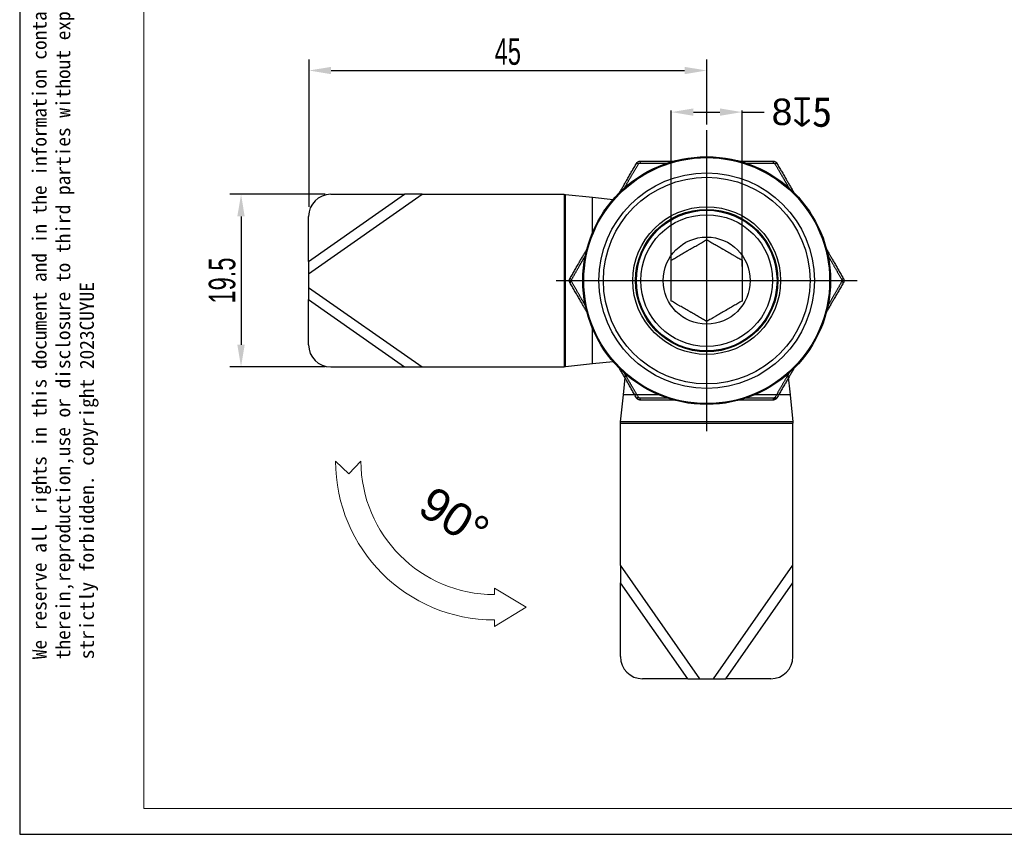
# Model space of a CAD drawing. Header units: inches. Extents: x 174632 to 174866, y 105824 to 105989.
# Tile 1 of 14: x 174632 to 174743, y 105824 to 105916. Entities that reach past the tile are written whole.
import ezdxf

# ---------------------------------------------------------------- set-up
doc = ezdxf.new("R2010")
doc.units = ezdxf.units.IN
doc.layers.add('20', color=7, linetype='Continuous', true_color=0xffffff)
doc.layers.add('实线层', color=7, linetype='Continuous', lineweight=25)
doc.layers.add('粗实线层', color=7, linetype='Continuous', lineweight=35)
doc.styles.get("Standard").update_dxf_attribs({"font": 'arial.ttf'})
doc.styles.add('标准', font='txt', dxfattribs={"width": 0.667})
doc.dimstyles.get("Standard").update_dxf_attribs({"dimtxt": 0.18, "dimasz": 0.18, "dimexe": 0.18, "dimexo": 0.0625, "dimgap": 0.09, "dimtad": 0, "dimtih": 1, "dimtoh": 1, "dimdec": 4, "dimzin": 0, "dimdsep": 46, "dimtxsty": 'Standard', "dimcen": 0.09, "dimadec": 0, "dimazin": 0, "dimtfac": 1, "dimtdec": 4, "dimtofl": 0, "dimtmove": 0, "dimatfit": 3, "dimfxl": 1, "dimtolj": 1, "dimtzin": 0, "dimarcsym": 0})
doc.dimstyles.new('对齐', dxfattribs={"dimtxt": 3, "dimasz": 2.5, "dimexe": 1.25, "dimexo": 0.625, "dimtad": 1, "dimdsep": 46, "dimtxsty": '标准', "dimcen": 2.5, "dimclrd": 3, "dimclre": 3, "dimclrt": 3, "dimadec": 0, "dimazin": 0, "dimtfac": 1, "dimtmove": 0, "dimatfit": 3, "dimfxl": 1, "dimarcsym": 0})

# ---------------------------------------------------------------- blocks, each defined once
blk = doc.blocks.new('*D8')
at = {"color": 3, "lineweight": -2, "transparency": 16777216}
for p, q in [((174664.55, 105894.71), (174664.55, 105911.36)), ((174709.5, 105903.99), (174709.5, 105911.36)), ((174667.05, 105910.11), (174707, 105910.11))]:
    blk.add_line(p, q, dxfattribs=at)
at = {"color": 3, "transparency": 16777216}
for points in [[(174667.05, 105910.52), (174667.05, 105909.69), (174664.55, 105910.11)], [(174707, 105910.52), (174707, 105909.69), (174709.5, 105910.11)]]:
    blk.add_solid(points, dxfattribs=at)
at = {"layer": 'Defpoints', "color": 0, "transparency": 16777216}
for p in [(174709.5, 105910.11), (174709.5, 105903.37), (174664.55, 105894.09)]:
    blk.add_point(p, dxfattribs=at)
at = {"color": 3, "lineweight": 18, "transparency": 16777216, "insert": (174687.02, 105912.23), "char_height": 3, "attachment_point": 5, "style": '标准'}
blk.add_mtext('45', dxfattribs=at)
blk = doc.blocks.new('*D9')
at = {"color": 3, "lineweight": -2, "transparency": 16777216}
for p, q in [((174666.38, 105896.12), (174655.62, 105896.12)), ((174656.87, 105893.62), (174656.87, 105879.12)), ((174666.38, 105876.62), (174655.62, 105876.62))]:
    blk.add_line(p, q, dxfattribs=at)
at = {"color": 3, "transparency": 16777216}
for points in [[(174656.45, 105893.62), (174657.28, 105893.62), (174656.87, 105896.12)], [(174656.45, 105879.12), (174657.28, 105879.12), (174656.87, 105876.62)]]:
    blk.add_solid(points, dxfattribs=at)
at = {"layer": 'Defpoints', "color": 0, "transparency": 16777216}
for p in [(174667, 105896.12), (174656.87, 105876.62), (174667, 105876.62)]:
    blk.add_point(p, dxfattribs=at)
at = {"color": 3, "lineweight": 18, "transparency": 16777216, "insert": (174654.74, 105886.37), "char_height": 3, "attachment_point": 5, "rotation": 90, "style": '标准'}
blk.add_mtext('19.5', dxfattribs=at)
blk = doc.blocks.new('*D7')
at = {"color": 0, "lineweight": -2, "transparency": 16777216}
for p, q in [((174705.5, 105888.14), (174705.5, 105905.59)), ((174708, 105905.41), (174711, 105905.41)), ((174713.5, 105887.96), (174713.5, 105905.59)), ((174713.5, 105905.41), (174716, 105905.41))]:
    blk.add_line(p, q, dxfattribs=at)
at = {"color": 0, "transparency": 16777216}
for points in [[(174708, 105905.82), (174708, 105904.99), (174705.5, 105905.41)], [(174711, 105905.82), (174711, 105904.99), (174713.5, 105905.41)]]:
    blk.add_solid(points, dxfattribs=at)
at = {"layer": 'Defpoints', "color": 0, "transparency": 16777216}
for p in [(174713.5, 105905.41), (174705.5, 105888.08), (174713.5, 105887.9)]:
    blk.add_point(p, dxfattribs=at)
at = {"color": 0, "lineweight": 18, "transparency": 16777216, "insert": (174720.27, 105905.41), "char_height": 3, "attachment_point": 5}
blk.add_mtext('\\A1;8{\\fAMGDT|b0|i0|c0|p34;\\H1.125x;\\C256;x\\fFangSong|b0|i0|c134|p34;5}', dxfattribs=at)

msp = doc.modelspace()

# ---------------------------------------------------------------- linework, layer by layer
at = {"lineweight": 13}
msp.add_line((174645.86983, 105826.69285), (174645.86983, 105985.03487), dxfattribs=at)
at = {"linetype": 'Continuous', "lineweight": 13}
msp.add_line((174645.86983, 105826.69285), (174861.52366, 105826.69285), dxfattribs=at)
at = {"layer": '20', "color": 1}
for p, q in [((174709.50179, 105869.36699), (174709.50179, 105903.36699)), ((174692.50179, 105886.36699), (174726.50179, 105886.36699))]:
    msp.add_line(p, q, dxfattribs=at)
at = {"layer": '20', "color": 7}
for p, q in [((174664.50179, 105888.51549), (174675.35785, 105896.11699)), ((174664.50179, 105887.13759), (174677.3257, 105896.11699)), ((174667.00179, 105896.11699), (174675.35785, 105896.11699)), ((174677.3257, 105896.11699), (174675.35785, 105896.11699)), ((174677.3257, 105896.11699), (174693.39461, 105896.11699)), ((174693.39461, 105896.11699), (174693.55646, 105896.10021)), ((174693.39461, 105896.11699), (174693.39461, 105876.61699)), ((174693.55646, 105896.10021), (174696.58781, 105895.78594)), ((174693.55646, 105876.63377), (174693.55646, 105896.10021)), ((174696.58781, 105895.78594), (174698.92842, 105895.54328)), ((174696.58781, 105891.77317), (174696.58781, 105895.78594)), ((174664.50179, 105888.51549), (174664.50179, 105893.61699)), ((174664.50179, 105888.51549), (174664.50179, 105887.13759)), ((174664.50179, 105887.13759), (174664.50179, 105885.59638)), ((174664.50179, 105885.59638), (174677.3257, 105876.61699)), ((174664.50179, 105885.59638), (174664.50179, 105884.21848)), ((174664.50179, 105879.11699), (174664.50179, 105884.21848)), ((174664.50179, 105884.21848), (174675.35785, 105876.61699)), ((174696.58781, 105876.94803), (174696.58781, 105880.9608)), ((174698.92842, 105877.19069), (174696.58781, 105876.94803)), ((174667.00179, 105876.61699), (174675.35785, 105876.61699)), ((174675.35785, 105876.61699), (174677.3257, 105876.61699)), ((174677.3257, 105876.61699), (174693.39461, 105876.61699)), ((174693.55646, 105876.63377), (174693.39461, 105876.61699)), ((174696.58781, 105876.94803), (174693.55646, 105876.63377)), ((174717.25734, 105872.93397), (174717.1537, 105873.1135))]:
    msp.add_line(p, q, dxfattribs=at)
at = {"layer": '20', "color": 6}
for p, q in [((174700.08284, 105873.45301), (174700.32549, 105875.79362)), ((174718.67808, 105875.79362), (174718.92074, 105873.45301)), ((174699.76857, 105870.42166), (174700.08284, 105873.45301)), ((174704.0956, 105873.45301), (174700.08284, 105873.45301)), ((174718.92074, 105873.45301), (174714.90797, 105873.45301)), ((174718.92074, 105873.45301), (174719.23501, 105870.42166)), ((174699.75179, 105870.25981), (174699.76857, 105870.42166)), ((174719.23501, 105870.42166), (174699.76857, 105870.42166)), ((174719.23501, 105870.42166), (174719.25179, 105870.25981)), ((174699.75179, 105854.1909), (174699.75179, 105870.25981)), ((174699.75179, 105870.25981), (174719.25179, 105870.25981)), ((174719.25179, 105854.1909), (174719.25179, 105870.25981)), ((174699.75179, 105854.1909), (174699.75179, 105852.22304)), ((174708.73119, 105841.36699), (174699.75179, 105854.1909)), ((174710.27239, 105841.36699), (174719.25179, 105854.1909)), ((174719.25179, 105852.22304), (174719.25179, 105854.1909)), ((174699.75179, 105843.86699), (174699.75179, 105852.22304)), ((174707.35328, 105841.36699), (174699.75179, 105852.22304)), ((174711.6503, 105841.36699), (174719.25179, 105852.22304)), ((174719.25179, 105843.86699), (174719.25179, 105852.22304)), ((174707.35328, 105841.36699), (174702.25179, 105841.36699)), ((174707.35328, 105841.36699), (174708.73119, 105841.36699)), ((174708.73119, 105841.36699), (174710.27239, 105841.36699)), ((174710.27239, 105841.36699), (174711.6503, 105841.36699)), ((174716.75179, 105841.36699), (174711.6503, 105841.36699))]:
    msp.add_line(p, q, dxfattribs=at)
at = {"layer": '20', "color": 7, "lineweight": 18}
for p, q in [((174667.55011, 105865.97672), (174669.04936, 105864.54003)), ((174669.04936, 105864.54003), (174670.42349, 105865.97672)), ((174685.51559, 105851.60297), (174685.51559, 105850.88463)), ((174685.51559, 105851.60297), (174689.10732, 105849.44793)), ((174685.51559, 105847.29289), (174689.10732, 105849.44793)), ((174685.51559, 105848.01124), (174685.51559, 105847.29289))]:
    msp.add_line(p, q, dxfattribs=at)
at = {"layer": '20', "color": 7}
for radius in [14, 13.89923, 12.17812, 11.67889, 8.35, 8.05, 8, 7.95, 7.45, 4.9188]:
    msp.add_circle((174709.50179, 105886.36699), radius, dxfattribs=at)
for centre, start, end in [((174667.00179, 105893.61699), 90, 180), ((174667.00179, 105879.11699), 180, 270)]:
    msp.add_arc(centre, 2.5, start, end, dxfattribs=at)
at = {"layer": '20', "color": 7, "lineweight": 18}
for radius in [17.96548, 15.09209]:
    msp.add_arc((174685.51559, 105865.97672), radius, 180, 270, dxfattribs=at)
at = {"layer": '20', "color": 6}
for centre, start, end in [((174702.25179, 105843.86699), 180, 270), ((174716.75179, 105843.86699), 270, 0)]:
    msp.add_arc(centre, 2.5, start, end, dxfattribs=at)
at = {"layer": '20', "color": 7}
for centre, major_axis, start_param, end_param in [((174701.82303, 105899.46699), (0.25981, -0.15), 1.842765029, 3.141592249), ((174701.99624, 105899.56699), (0, 0.3), 0, 1.298827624), ((174717.00734, 105899.56699), (0, -0.3), 1.842765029, 3.141592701), ((174717.18055, 105899.46699), (0.25981, 0.15), 0, 1.298827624), ((174694.31748, 105886.46699), (-0.25981, 0.15), 0, 1.298827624), ((174694.31748, 105886.26699), (0.25981, 0.15), 1.842765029, 3.141592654), ((174724.6861, 105886.46699), (-0.25981, -0.15), 1.842765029, 3.141592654), ((174701.99624, 105873.16699), (0, 0.3), 1.842765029, 3.141592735), ((174717.00734, 105873.16699), (0, -0.3), 0, 1.298827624), ((174717.18055, 105873.26699), (-0.25981, 0.15), 1.842765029, 3.141592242)]:
    msp.add_ellipse(centre, major_axis=major_axis, ratio=0.158571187, start_param=start_param, end_param=end_param, dxfattribs=at)
for points in [[(174699.63674, 105896.28023), (174700.55548, 105897.87152), (174701.56322, 105899.61699)], [(174701.99624, 105899.86699), (174703.99703, 105899.86699), (174705.8225, 105899.86699)], [(174713.19733, 105899.86699), (174715.01544, 105899.86699), (174717.00734, 105899.86699)], [(174717.44036, 105899.61699), (174718.44812, 105897.87148), (174719.36692, 105896.28007)], [(174694.05767, 105886.61699), (174695.05994, 105888.35297), (174695.97422, 105889.93655)], [(174723.025, 105889.9441), (174723.94122, 105888.35716), (174724.94591, 105886.61699)], [(174695.98181, 105882.78428), (174695.06413, 105884.37375), (174694.05767, 105886.11699)], [(174724.94591, 105886.11699), (174723.94661, 105884.38615), (174723.03478, 105882.80681)], [(174701.56322, 105873.11699), (174700.55616, 105874.86127), (174699.63792, 105876.4517)], [(174719.36521, 105876.45093), (174718.44715, 105874.8608), (174717.44036, 105873.11699)], [(174705.7983, 105872.86699), (174703.98379, 105872.86699), (174701.99624, 105872.86699)], [(174717.00734, 105872.86699), (174714.99994, 105872.86699), (174713.16899, 105872.86699)]]:
    msp.add_open_spline(points, degree=2, dxfattribs=at)
for points, knots in [([(174700.18684, 105896.80899), (174700.1955, 105896.82392), (174700.22424, 105896.87348), (174700.27331, 105896.95807), (174700.33428, 105897.06317), (174700.39595, 105897.16947), (174700.45833, 105897.27699), (174700.52141, 105897.38572), (174700.5852, 105897.49565), (174700.64969, 105897.60678), (174700.71488, 105897.71912), (174700.78078, 105897.83266), (174700.84737, 105897.9474), (174700.91466, 105898.06333), (174700.98266, 105898.18046), (174701.05135, 105898.29879), (174701.12073, 105898.41831), (174701.19081, 105898.53902), (174701.26159, 105898.66092), (174701.33306, 105898.784), (174701.40522, 105898.90828), (174701.47808, 105899.03374), (174701.55162, 105899.16038), (174701.62586, 105899.2882), (174701.70078, 105899.4172), (174701.75095, 105899.50358), (174701.77615, 105899.54697)], [0, 0, 0, 0, 0.016289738, 0.054096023, 0.09235399, 0.13106356, 0.170224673, 0.209837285, 0.249901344, 0.290416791, 0.331383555, 0.372801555, 0.414670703, 0.456990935, 0.499762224, 0.542984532, 0.586657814, 0.630782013, 0.675357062, 0.720382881, 0.765859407, 0.811786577, 0.858164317, 0.904992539, 0.952271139, 1, 1, 1, 1]), ([(174701.56322, 105899.61699), (174701.56514, 105899.62026), (174701.56897, 105899.6268), (174701.57501, 105899.63644), (174701.58124, 105899.64596), (174701.5877, 105899.65532), (174701.59436, 105899.66454), (174701.60123, 105899.67361), (174701.60831, 105899.68252), (174701.61559, 105899.69126), (174701.62307, 105899.69984), (174701.63074, 105899.70824), (174701.6386, 105899.71647), (174701.64664, 105899.72452), (174701.65487, 105899.73238), (174701.66327, 105899.74005), (174701.67185, 105899.74753), (174701.68059, 105899.75482), (174701.6895, 105899.7619), (174701.69857, 105899.76878), (174701.70779, 105899.77545), (174701.71716, 105899.78191), (174701.72668, 105899.78815), (174701.73633, 105899.79418), (174701.74612, 105899.79999), (174701.75605, 105899.80557), (174701.76609, 105899.81092), (174701.77626, 105899.81604), (174701.78654, 105899.82094), (174701.79693, 105899.82559), (174701.80742, 105899.83001), (174701.81801, 105899.83419), (174701.8287, 105899.83813), (174701.83947, 105899.84182), (174701.85032, 105899.84527), (174701.86125, 105899.84847), (174701.87225, 105899.85142), (174701.88331, 105899.85411), (174701.89444, 105899.85656), (174701.90561, 105899.85875), (174701.91684, 105899.86069), (174701.9281, 105899.86237), (174701.9394, 105899.86379), (174701.95073, 105899.86496), (174701.96209, 105899.86586), (174701.97346, 105899.86651), (174701.98485, 105899.86691), (174701.99244, 105899.86696), (174701.99624, 105899.86699)], [0, 0, 0, 0, 0.021749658, 0.04349641, 0.065240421, 0.086981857, 0.108720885, 0.130457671, 0.15219238, 0.173925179, 0.195656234, 0.217385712, 0.239113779, 0.260840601, 0.282566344, 0.304291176, 0.326015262, 0.347738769, 0.369461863, 0.391184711, 0.41290748, 0.434630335, 0.456353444, 0.478076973, 0.499801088, 0.521525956, 0.543251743, 0.564978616, 0.586706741, 0.608436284, 0.630167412, 0.651900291, 0.673635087, 0.695371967, 0.717111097, 0.738852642, 0.760596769, 0.782343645, 0.804093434, 0.825846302, 0.847602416, 0.869361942, 0.891125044, 0.912891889, 0.934662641, 0.956437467, 0.978216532, 1, 1, 1, 1]), ([(174701.77615, 105899.54697), (174701.78332, 105899.5593), (174701.79948, 105899.58137), (174701.82934, 105899.60843), (174701.86373, 105899.62929), (174701.90448, 105899.6439), (174701.93459, 105899.64753), (174701.95041, 105899.64758)], [0, 0, 0, 0, 0.204357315, 0.387549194, 0.571201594, 0.773401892, 1, 1, 1, 1]), ([(174701.95041, 105899.64758), (174701.99415, 105899.64769), (174702.08125, 105899.64792), (174702.21143, 105899.64825), (174702.34055, 105899.64858), (174702.46863, 105899.64891), (174702.59567, 105899.64923), (174702.72166, 105899.64955), (174702.84661, 105899.64986), (174702.9705, 105899.65016), (174703.09335, 105899.65046), (174703.21514, 105899.65076), (174703.33588, 105899.65105), (174703.45557, 105899.65133), (174703.57421, 105899.65161), (174703.69178, 105899.65189), (174703.8083, 105899.65216), (174703.92376, 105899.65242), (174704.03817, 105899.65268), (174704.15151, 105899.65293), (174704.26378, 105899.65318), (174704.375, 105899.65343), (174704.48515, 105899.65367), (174704.59423, 105899.6539), (174704.70225, 105899.65413), (174704.80919, 105899.65435), (174704.91507, 105899.65457), (174705.01988, 105899.65478), (174705.09454, 105899.65493), (174705.13427, 105899.65501), (174705.13942, 105899.65502)], [0, 0, 0, 0, 0.041298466, 0.08225573, 0.12287174, 0.163146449, 0.203079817, 0.242671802, 0.281922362, 0.320831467, 0.359399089, 0.3976252, 0.435509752, 0.473052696, 0.51025399, 0.547113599, 0.583631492, 0.619807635, 0.655641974, 0.69113446, 0.726285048, 0.761093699, 0.795560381, 0.829685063, 0.863467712, 0.896908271, 0.930006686, 0.962762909, 0.995176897, 1, 1, 1, 1]), ([(174713.86237, 105899.65507), (174714.10301, 105899.6546), (174714.34364, 105899.6541), (174715.40751, 105899.65178), (174716.2305, 105899.64972), (174717.05317, 105899.64758)], [0, 0, 0, 0, 0.226155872, 0.226155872, 1, 1, 1, 1]), ([(174717.00734, 105899.86699), (174717.01113, 105899.86696), (174717.01872, 105899.86691), (174717.03008, 105899.86651), (174717.04144, 105899.86587), (174717.05278, 105899.86496), (174717.0641, 105899.8638), (174717.07538, 105899.86238), (174717.08664, 105899.8607), (174717.09785, 105899.85877), (174717.10901, 105899.85659), (174717.12013, 105899.85415), (174717.13118, 105899.85145), (174717.14217, 105899.84851), (174717.1531, 105899.84532), (174717.16394, 105899.84188), (174717.17471, 105899.83819), (174717.18539, 105899.83426), (174717.19598, 105899.83009), (174717.20647, 105899.82567), (174717.21686, 105899.82102), (174717.22714, 105899.81614), (174717.2373, 105899.81102), (174717.24735, 105899.80567), (174717.25727, 105899.80009), (174717.26707, 105899.79429), (174717.27673, 105899.78826), (174717.28625, 105899.78202), (174717.29563, 105899.77557), (174717.30485, 105899.7689), (174717.31393, 105899.76202), (174717.32284, 105899.75494), (174717.33159, 105899.74765), (174717.34018, 105899.74017), (174717.34859, 105899.73249), (174717.35682, 105899.72463), (174717.36488, 105899.71658), (174717.37274, 105899.70834), (174717.38042, 105899.69993), (174717.38791, 105899.69135), (174717.3952, 105899.6826), (174717.40229, 105899.67368), (174717.40917, 105899.66461), (174717.41584, 105899.65538), (174717.42231, 105899.646), (174717.42855, 105899.63647), (174717.4346, 105899.62681), (174717.43844, 105899.62026), (174717.44036, 105899.61699)], [0, 0, 0, 0, 0.021749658, 0.04349641, 0.065240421, 0.086981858, 0.108720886, 0.130457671, 0.152192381, 0.17392518, 0.195656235, 0.217385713, 0.23911378, 0.260840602, 0.282566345, 0.304291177, 0.326015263, 0.34773877, 0.369461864, 0.391184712, 0.412907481, 0.434630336, 0.456353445, 0.478076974, 0.499801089, 0.521525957, 0.543251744, 0.564978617, 0.586706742, 0.608436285, 0.630167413, 0.651900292, 0.673635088, 0.695371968, 0.717111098, 0.738852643, 0.76059677, 0.782343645, 0.804093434, 0.825846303, 0.847602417, 0.869361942, 0.891125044, 0.912891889, 0.934662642, 0.956437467, 0.978216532, 1, 1, 1, 1]), ([(174717.05317, 105899.64758), (174717.06743, 105899.64754), (174717.09463, 105899.64457), (174717.133, 105899.63224), (174717.16825, 105899.61289), (174717.20127, 105899.58491), (174717.21948, 105899.56065), (174717.22743, 105899.54697)], [0, 0, 0, 0, 0.204357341, 0.387549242, 0.571201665, 0.773401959, 1, 1, 1, 1]), ([(174717.22743, 105899.54697), (174717.24939, 105899.50915), (174717.29314, 105899.43382), (174717.35852, 105899.32126), (174717.42337, 105899.2096), (174717.4877, 105899.09884), (174717.55149, 105898.98898), (174717.61476, 105898.88003), (174717.6775, 105898.77198), (174717.73972, 105898.66483), (174717.8014, 105898.55859), (174717.86255, 105898.45326), (174717.92317, 105898.34884), (174717.98326, 105898.24533), (174718.04282, 105898.14273), (174718.10185, 105898.04104), (174718.16034, 105897.94027), (174718.2183, 105897.84041), (174718.27573, 105897.74146), (174718.33262, 105897.64344), (174718.38897, 105897.54633), (174718.44479, 105897.45013), (174718.50007, 105897.35486), (174718.55482, 105897.26051), (174718.60902, 105897.16708), (174718.66269, 105897.07457), (174718.71582, 105896.98299), (174718.76528, 105896.89771), (174718.79704, 105896.84295), (174718.81127, 105896.81842)], [0, 0, 0, 0, 0.041743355, 0.083141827, 0.124195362, 0.164903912, 0.205267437, 0.245285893, 0.28495924, 0.324287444, 0.363270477, 0.401908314, 0.440200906, 0.478148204, 0.515750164, 0.553006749, 0.589917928, 0.626483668, 0.662703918, 0.698578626, 0.734107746, 0.769291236, 0.804129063, 0.838621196, 0.872767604, 0.906568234, 0.940023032, 0.973131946, 1, 1, 1, 1]), ([(174705.50179, 105888.67639), (174705.65805, 105888.76661), (174705.81611, 105888.85786), (174706.13678, 105889.043), (174706.2994, 105889.13689), (174706.63041, 105889.328), (174706.79881, 105889.42522), (174707.05674, 105889.57414), (174707.1436, 105889.62429), (174707.25341, 105889.68769), (174707.27542, 105889.70039), (174707.31935, 105889.72576), (174707.38517, 105889.76376), (174707.45078, 105889.80164), (174707.66902, 105889.92764), (174707.84214, 105890.02759), (174708.18566, 105890.22592), (174708.35606, 105890.32431), (174708.56759, 105890.44643), (174708.60973, 105890.47076), (174708.69348, 105890.51911), (174708.81841, 105890.59124), (174708.9414, 105890.66225), (174709.18512, 105890.80296), (174709.3446, 105890.89504), (174709.50179, 105890.98579)], [0, 0, 0, 0, 0.125, 0.125, 0.25, 0.25, 0.375, 0.375, 0.4375, 0.4375, 0.453125, 0.453125, 0.46875, 0.5, 0.5, 0.625, 0.625, 0.75, 0.75, 0.78125, 0.78125, 0.8125, 0.875, 0.875, 1, 1, 1, 1]), ([(174709.50179, 105890.98579), (174709.65805, 105890.89557), (174709.81611, 105890.80432), (174710.13678, 105890.61918), (174710.2994, 105890.52529), (174710.63041, 105890.33418), (174710.79881, 105890.23696), (174711.05674, 105890.08804), (174711.1436, 105890.03789), (174711.25341, 105889.97449), (174711.27542, 105889.96178), (174711.31935, 105889.93642), (174711.38517, 105889.89842), (174711.45078, 105889.86054), (174711.66902, 105889.73454), (174711.84214, 105889.63459), (174712.18566, 105889.43626), (174712.35606, 105889.33787), (174712.56759, 105889.21575), (174712.60973, 105889.19142), (174712.69348, 105889.14307), (174712.81841, 105889.07094), (174712.9414, 105888.99993), (174713.18512, 105888.85922), (174713.3446, 105888.76714), (174713.50179, 105888.67639)], [0, 0, 0, 0, 0.125, 0.125, 0.25, 0.25, 0.375, 0.375, 0.4375, 0.4375, 0.453125, 0.453125, 0.46875, 0.5, 0.5, 0.625, 0.625, 0.75, 0.75, 0.78125, 0.78125, 0.8125, 0.875, 0.875, 1, 1, 1, 1]), ([(174694.22477, 105886.4676), (174694.24654, 105886.50553), (174694.2899, 105886.58108), (174694.35469, 105886.69398), (174694.41897, 105886.80597), (174694.48273, 105886.91706), (174694.54597, 105887.02724), (174694.6087, 105887.13651), (174694.6709, 105887.24487), (174694.73258, 105887.35232), (174694.79375, 105887.45886), (174694.85439, 105887.56448), (174694.91451, 105887.6692), (174694.9741, 105887.77299), (174695.03318, 105887.87587), (174695.09173, 105887.97783), (174695.14976, 105888.07888), (174695.20726, 105888.179), (174695.26424, 105888.27821), (174695.32069, 105888.37649), (174695.37661, 105888.47385), (174695.43201, 105888.57029), (174695.48687, 105888.6658), (174695.54121, 105888.76038), (174695.59502, 105888.85404), (174695.6483, 105888.94677), (174695.70105, 105889.03857), (174695.75327, 105889.12945), (174695.78847, 105889.19069), (174695.80626, 105889.22165), (174695.80682, 105889.22262)], [0, 0, 0, 0, 0.041455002, 0.082567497, 0.123337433, 0.163764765, 0.203849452, 0.243591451, 0.282990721, 0.322047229, 0.360760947, 0.39913185, 0.437159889, 0.474845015, 0.512187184, 0.549186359, 0.585842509, 0.622155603, 0.65812559, 0.693752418, 0.72903604, 0.763976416, 0.79857351, 0.832827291, 0.86673773, 0.900304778, 0.933528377, 0.966408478, 0.998945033, 1, 1, 1, 1]), ([(174705.50179, 105884.05759), (174705.50179, 105884.23624), (174705.50179, 105884.41833), (174705.50179, 105884.65176), (174705.50179, 105884.69874), (174705.50179, 105884.79333), (174705.50179, 105884.84098), (174705.50179, 105884.98468), (174705.50179, 105885.08093), (174705.50179, 105885.37121), (174705.50179, 105885.56675), (174705.50179, 105885.96258), (174705.50179, 105886.16288), (174705.50179, 105886.41657), (174705.50179, 105886.46758), (174705.50179, 105886.56901), (174705.50179, 105886.61952), (174705.50179, 105886.77046), (174705.50179, 105886.87029), (174705.50179, 105887.16757), (174705.50179, 105887.36278), (174705.50179, 105887.65189), (174705.50179, 105887.79551), (174705.50179, 105887.93787), (174705.50179, 105888.03251), (174705.50179, 105888.07976), (174705.50179, 105888.31444), (174705.50179, 105888.49724), (174705.50179, 105888.67639)], [0, 0, 0, 0, 0.125, 0.125, 0.15625, 0.15625, 0.1875, 0.1875, 0.25, 0.25, 0.375, 0.375, 0.5, 0.5, 0.53125, 0.53125, 0.5625, 0.5625, 0.625, 0.625, 0.75, 0.75, 0.8125, 0.84375, 0.84375, 0.875, 0.875, 1, 1, 1, 1]), ([(174713.50179, 105888.67639), (174713.50179, 105888.49724), (174713.50179, 105888.31444), (174713.50179, 105888.07976), (174713.50179, 105888.03251), (174713.50179, 105887.93787), (174713.50179, 105887.79551), (174713.50179, 105887.65189), (174713.50179, 105887.36278), (174713.50179, 105887.16757), (174713.50179, 105886.87029), (174713.50179, 105886.77046), (174713.50179, 105886.61952), (174713.50179, 105886.56901), (174713.50179, 105886.46758), (174713.50179, 105886.41657), (174713.50179, 105886.16288), (174713.50179, 105885.96258), (174713.50179, 105885.56675), (174713.50179, 105885.37121), (174713.50179, 105885.08093), (174713.50179, 105884.98468), (174713.50179, 105884.84098), (174713.50179, 105884.79333), (174713.50179, 105884.69874), (174713.50179, 105884.65176), (174713.50179, 105884.41833), (174713.50179, 105884.23624), (174713.50179, 105884.05759)], [0, 0, 0, 0, 0.125, 0.125, 0.15625, 0.15625, 0.1875, 0.25, 0.25, 0.375, 0.375, 0.4375, 0.4375, 0.46875, 0.46875, 0.5, 0.5, 0.625, 0.625, 0.75, 0.75, 0.8125, 0.8125, 0.84375, 0.84375, 0.875, 0.875, 1, 1, 1, 1]), ([(174723.202, 105889.2135), (174723.21077, 105889.19823), (174723.2395, 105889.14824), (174723.28841, 105889.06313), (174723.34895, 105888.95778), (174723.41018, 105888.85121), (174723.4721, 105888.74344), (174723.53472, 105888.63444), (174723.59802, 105888.52424), (174723.66202, 105888.41283), (174723.7267, 105888.30021), (174723.79208, 105888.18639), (174723.85814, 105888.07136), (174723.92488, 105887.95513), (174723.99232, 105887.8377), (174724.06043, 105887.71907), (174724.12923, 105887.59924), (174724.19872, 105887.47822), (174724.26888, 105887.356), (174724.33973, 105887.23259), (174724.41125, 105887.10799), (174724.48346, 105886.9822), (174724.55634, 105886.85522), (174724.6299, 105886.72706), (174724.70414, 105886.59771), (174724.75384, 105886.51111), (174724.7788, 105886.4676)], [0, 0, 0, 0, 0.016630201, 0.054431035, 0.092682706, 0.131385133, 0.170538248, 0.210142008, 0.250196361, 0.290701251, 0.331656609, 0.373062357, 0.414918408, 0.45722469, 0.499981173, 0.543187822, 0.586844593, 0.630951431, 0.675508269, 0.720515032, 0.765971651, 0.811878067, 0.858234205, 0.905039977, 0.952295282, 1, 1, 1, 1]), ([(174694.05767, 105886.11699), (174694.0558, 105886.12028), (174694.05205, 105886.12687), (174694.04671, 105886.13692), (174694.04159, 105886.14708), (174694.0367, 105886.15735), (174694.03205, 105886.16773), (174694.02764, 105886.17822), (174694.02346, 105886.1888), (174694.01953, 105886.19948), (174694.01584, 105886.21024), (174694.0124, 105886.22108), (174694.0092, 105886.232), (174694.00626, 105886.24299), (174694.00356, 105886.25405), (174694.00112, 105886.26516), (174693.99893, 105886.27633), (174693.99699, 105886.28755), (174693.99531, 105886.2988), (174693.99389, 105886.31009), (174693.99272, 105886.32142), (174693.99181, 105886.33276), (174693.99116, 105886.34412), (174693.99077, 105886.3555), (174693.99064, 105886.36688), (174693.99077, 105886.37827), (174693.99115, 105886.38964), (174693.9918, 105886.40101), (174693.9927, 105886.41236), (174693.99386, 105886.42368), (174693.99528, 105886.43498), (174693.99696, 105886.44624), (174693.99889, 105886.45746), (174694.00108, 105886.46864), (174694.00352, 105886.47976), (174694.00622, 105886.49082), (174694.00916, 105886.50182), (174694.01236, 105886.51276), (174694.0158, 105886.52361), (174694.01949, 105886.53439), (174694.02343, 105886.54507), (174694.0276, 105886.55567), (174694.03202, 105886.56617), (174694.03668, 105886.57656), (174694.04157, 105886.58685), (174694.0467, 105886.59702), (174694.05204, 105886.60709), (174694.05579, 105886.61369), (174694.05767, 105886.61699)], [0, 0, 0, 0, 0.021749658, 0.043496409, 0.06524042, 0.086981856, 0.108720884, 0.130457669, 0.152192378, 0.173925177, 0.195656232, 0.217385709, 0.239113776, 0.260840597, 0.282566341, 0.304291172, 0.326015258, 0.347738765, 0.369461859, 0.391184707, 0.412907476, 0.434630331, 0.45635344, 0.478076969, 0.499801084, 0.521525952, 0.543251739, 0.564978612, 0.586706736, 0.60843628, 0.630167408, 0.651900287, 0.673635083, 0.695371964, 0.717111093, 0.738852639, 0.760596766, 0.782343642, 0.804093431, 0.8258463, 0.847602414, 0.86936194, 0.891125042, 0.912891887, 0.93466264, 0.956437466, 0.978216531, 1, 1, 1, 1]), ([(174694.22477, 105886.26638), (174694.21767, 105886.27875), (174694.20665, 105886.30378), (174694.19814, 105886.34318), (174694.19727, 105886.38338), (174694.20499, 105886.42598), (174694.2169, 105886.45387), (174694.22477, 105886.4676)], [0, 0, 0, 0, 0.204357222, 0.387549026, 0.571201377, 0.773401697, 1, 1, 1, 1]), ([(174695.79472, 105883.5324), (174695.78826, 105883.54365), (174695.76185, 105883.58961), (174695.71525, 105883.67069), (174695.65472, 105883.77604), (174695.59349, 105883.88261), (174695.53156, 105883.99039), (174695.46895, 105884.09938), (174695.40564, 105884.20958), (174695.34165, 105884.321), (174695.27696, 105884.43362), (174695.21158, 105884.54745), (174695.14552, 105884.66248), (174695.07877, 105884.77871), (174695.01133, 105884.89615), (174694.94321, 105885.01479), (174694.87441, 105885.13462), (174694.80492, 105885.25565), (174694.73475, 105885.37788), (174694.6639, 105885.5013), (174694.59236, 105885.62591), (174694.52015, 105885.75172), (174694.44726, 105885.87871), (174694.3737, 105886.00688), (174694.29945, 105886.13625), (174694.24974, 105886.22286), (174694.22477, 105886.26638)], [0, 0, 0, 0, 0.012298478, 0.050263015, 0.088680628, 0.127551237, 0.166874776, 0.206651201, 0.246880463, 0.287562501, 0.328697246, 0.370284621, 0.412324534, 0.454816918, 0.497761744, 0.541158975, 0.585008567, 0.629310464, 0.674064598, 0.719270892, 0.76492928, 0.8110397, 0.857602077, 0.904616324, 0.952082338, 1, 1, 1, 1]), ([(174724.7788, 105886.26638), (174724.75704, 105886.22844), (174724.71368, 105886.15289), (174724.64888, 105886.03999), (174724.58461, 105885.928), (174724.52085, 105885.81691), (174724.45761, 105885.70673), (174724.39488, 105885.59746), (174724.33268, 105885.4891), (174724.271, 105885.38165), (174724.20983, 105885.27511), (174724.14919, 105885.16949), (174724.08907, 105885.06478), (174724.02947, 105884.96098), (174723.9704, 105884.8581), (174723.91185, 105884.75614), (174723.85382, 105884.6551), (174723.79632, 105884.55497), (174723.73934, 105884.45577), (174723.68289, 105884.35748), (174723.62697, 105884.26012), (174723.57157, 105884.16369), (174723.5167, 105884.06818), (174723.46237, 105883.97359), (174723.40856, 105883.87993), (174723.35527, 105883.7872), (174723.30252, 105883.6954), (174723.25031, 105883.60453), (174723.21387, 105883.54114), (174723.19485, 105883.50803), (174723.19306, 105883.50492)], [0, 0, 0, 0, 0.041358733, 0.082375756, 0.123051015, 0.163384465, 0.203376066, 0.243025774, 0.28233355, 0.32129936, 0.359923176, 0.398204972, 0.436144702, 0.473742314, 0.510997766, 0.547911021, 0.584482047, 0.620710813, 0.65659727, 0.692141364, 0.727343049, 0.762202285, 0.796719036, 0.830893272, 0.864724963, 0.898214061, 0.931360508, 0.964164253, 0.996625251, 1, 1, 1, 1]), ([(174724.7788, 105886.4676), (174724.78591, 105886.45522), (174724.79693, 105886.43019), (174724.80544, 105886.3908), (174724.80631, 105886.35059), (174724.79859, 105886.308), (174724.78668, 105886.2801), (174724.7788, 105886.26638)], [0, 0, 0, 0, 0.204357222, 0.387549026, 0.571201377, 0.773401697, 1, 1, 1, 1]), ([(174724.94591, 105886.61699), (174724.94778, 105886.61369), (174724.95153, 105886.6071), (174724.95687, 105886.59705), (174724.96199, 105886.5869), (174724.96687, 105886.57662), (174724.97152, 105886.56624), (174724.97594, 105886.55576), (174724.98011, 105886.54517), (174724.98405, 105886.5345), (174724.98774, 105886.52374), (174724.99118, 105886.51289), (174724.99438, 105886.50197), (174724.99732, 105886.49098), (174725.00002, 105886.47992), (174725.00246, 105886.46881), (174725.00465, 105886.45764), (174725.00659, 105886.44643), (174725.00827, 105886.43517), (174725.00969, 105886.42388), (174725.01086, 105886.41256), (174725.01177, 105886.40121), (174725.01242, 105886.38985), (174725.01281, 105886.37847), (174725.01294, 105886.36709), (174725.01281, 105886.35571), (174725.01243, 105886.34433), (174725.01178, 105886.33297), (174725.01088, 105886.32162), (174725.00971, 105886.31029), (174725.0083, 105886.29899), (174725.00662, 105886.28773), (174725.00469, 105886.27651), (174725.0025, 105886.26534), (174725.00006, 105886.25421), (174724.99736, 105886.24315), (174724.99442, 105886.23215), (174724.99122, 105886.22122), (174724.98778, 105886.21036), (174724.98409, 105886.19959), (174724.98015, 105886.1889), (174724.97597, 105886.1783), (174724.97156, 105886.16781), (174724.9669, 105886.15741), (174724.96201, 105886.14712), (174724.95688, 105886.13695), (174724.95154, 105886.12689), (174724.94779, 105886.12029), (174724.94591, 105886.11699)], [0, 0, 0, 0, 0.021749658, 0.043496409, 0.06524042, 0.086981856, 0.108720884, 0.130457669, 0.152192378, 0.173925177, 0.195656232, 0.217385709, 0.239113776, 0.260840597, 0.282566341, 0.304291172, 0.326015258, 0.347738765, 0.369461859, 0.391184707, 0.412907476, 0.434630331, 0.45635344, 0.478076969, 0.499801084, 0.521525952, 0.543251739, 0.564978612, 0.586706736, 0.60843628, 0.630167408, 0.651900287, 0.673635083, 0.695371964, 0.717111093, 0.738852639, 0.760596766, 0.782343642, 0.804093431, 0.8258463, 0.847602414, 0.86936194, 0.891125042, 0.912891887, 0.93466264, 0.956437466, 0.978216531, 1, 1, 1, 1]), ([(174709.50179, 105881.74819), (174709.34552, 105881.8384), (174709.18747, 105881.92966), (174708.8668, 105882.1148), (174708.70418, 105882.20869), (174708.37317, 105882.3998), (174708.20477, 105882.49702), (174707.94684, 105882.64593), (174707.85997, 105882.69609), (174707.75017, 105882.75948), (174707.72816, 105882.77219), (174707.68423, 105882.79755), (174707.61841, 105882.83555), (174707.5528, 105882.87343), (174707.33456, 105882.99944), (174707.16144, 105883.09939), (174706.81792, 105883.29772), (174706.64751, 105883.3961), (174706.43599, 105883.51823), (174706.39385, 105883.54256), (174706.3101, 105883.59091), (174706.18517, 105883.66303), (174706.06218, 105883.73404), (174705.81846, 105883.87476), (174705.65897, 105883.96684), (174705.50179, 105884.05759)], [0, 0, 0, 0, 0.125, 0.125, 0.25, 0.25, 0.375, 0.375, 0.4375, 0.4375, 0.453125, 0.453125, 0.46875, 0.5, 0.5, 0.625, 0.625, 0.75, 0.75, 0.78125, 0.78125, 0.8125, 0.875, 0.875, 1, 1, 1, 1]), ([(174713.50179, 105884.05759), (174713.34552, 105883.96737), (174713.18747, 105883.87611), (174712.8668, 105883.69097), (174712.70418, 105883.59708), (174712.37317, 105883.40597), (174712.20477, 105883.30875), (174711.94684, 105883.15984), (174711.85997, 105883.10968), (174711.75017, 105883.04629), (174711.72816, 105883.03358), (174711.68423, 105883.00822), (174711.61841, 105882.97022), (174711.5528, 105882.93234), (174711.33456, 105882.80633), (174711.16144, 105882.70638), (174710.81792, 105882.50805), (174710.64751, 105882.40967), (174710.43599, 105882.28754), (174710.39385, 105882.26322), (174710.3101, 105882.21486), (174710.18517, 105882.14274), (174710.06218, 105882.07173), (174709.81846, 105881.93101), (174709.65897, 105881.83894), (174709.50179, 105881.74819)], [0, 0, 0, 0, 0.125, 0.125, 0.25, 0.25, 0.375, 0.375, 0.4375, 0.4375, 0.453125, 0.453125, 0.46875, 0.5, 0.5, 0.625, 0.625, 0.75, 0.75, 0.78125, 0.78125, 0.8125, 0.875, 0.875, 1, 1, 1, 1]), ([(174701.77615, 105873.18701), (174701.75418, 105873.22483), (174701.71043, 105873.30015), (174701.64505, 105873.41272), (174701.5802, 105873.52438), (174701.51588, 105873.63515), (174701.45208, 105873.74501), (174701.38881, 105873.85396), (174701.32607, 105873.96202), (174701.26385, 105874.06916), (174701.20217, 105874.1754), (174701.14101, 105874.28073), (174701.08039, 105874.38515), (174701.0203, 105874.48867), (174700.96074, 105874.59127), (174700.90171, 105874.69296), (174700.84322, 105874.79373), (174700.78526, 105874.89359), (174700.72783, 105874.99254), (174700.67094, 105875.09057), (174700.61459, 105875.18768), (174700.55877, 105875.28387), (174700.50349, 105875.37915), (174700.44874, 105875.4735), (174700.39454, 105875.56693), (174700.34087, 105875.65944), (174700.28774, 105875.75102), (174700.24008, 105875.83319), (174700.21013, 105875.88483), (174700.1977, 105875.90625)], [0, 0, 0, 0, 0.041886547, 0.083426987, 0.124621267, 0.16546934, 0.205971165, 0.246126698, 0.2859359, 0.325398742, 0.364515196, 0.403285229, 0.441708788, 0.479785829, 0.517516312, 0.554900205, 0.591937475, 0.628628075, 0.664971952, 0.700969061, 0.736619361, 0.771922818, 0.806879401, 0.841489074, 0.875751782, 0.909667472, 0.943236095, 0.976457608, 1, 1, 1, 1]), ([(174718.82128, 105875.93281), (174718.81085, 105875.91483), (174718.78033, 105875.86221), (174718.72948, 105875.77455), (174718.66851, 105875.66944), (174718.60683, 105875.56313), (174718.54446, 105875.45561), (174718.48138, 105875.3469), (174718.4176, 105875.23698), (174718.35312, 105875.12587), (174718.28795, 105875.01357), (174718.22208, 105874.90007), (174718.15551, 105874.78537), (174718.08824, 105874.66949), (174718.02029, 105874.55242), (174717.95164, 105874.43416), (174717.88229, 105874.31471), (174717.81226, 105874.19408), (174717.74153, 105874.07227), (174717.67011, 105873.94927), (174717.59801, 105873.8251), (174717.52522, 105873.69975), (174717.45174, 105873.57322), (174717.37757, 105873.44552), (174717.30272, 105873.31664), (174717.2526, 105873.23035), (174717.22743, 105873.18701)], [0, 0, 0, 0, 0.019572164, 0.057277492, 0.095430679, 0.134031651, 0.173080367, 0.212576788, 0.252520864, 0.292912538, 0.333751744, 0.375038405, 0.416772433, 0.458953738, 0.501582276, 0.54465802, 0.588180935, 0.632150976, 0.676568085, 0.721432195, 0.766743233, 0.812501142, 0.858705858, 0.905357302, 0.952455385, 1, 1, 1, 1]), ([(174701.99624, 105872.86699), (174701.99244, 105872.86701), (174701.98486, 105872.86706), (174701.97349, 105872.86746), (174701.96214, 105872.86811), (174701.9508, 105872.86901), (174701.93948, 105872.87018), (174701.92819, 105872.8716), (174701.91694, 105872.87327), (174701.90573, 105872.8752), (174701.89456, 105872.87739), (174701.88345, 105872.87983), (174701.87239, 105872.88252), (174701.8614, 105872.88547), (174701.85048, 105872.88866), (174701.83963, 105872.8921), (174701.82887, 105872.89579), (174701.81819, 105872.89972), (174701.8076, 105872.90389), (174701.79711, 105872.9083), (174701.78672, 105872.91295), (174701.77644, 105872.91784), (174701.76628, 105872.92296), (174701.75623, 105872.92831), (174701.7463, 105872.93389), (174701.73651, 105872.93969), (174701.72685, 105872.94571), (174701.71733, 105872.95195), (174701.70795, 105872.95841), (174701.69873, 105872.96508), (174701.68965, 105872.97196), (174701.68074, 105872.97904), (174701.67199, 105872.98632), (174701.6634, 105872.9938), (174701.65499, 105873.00148), (174701.64676, 105873.00935), (174701.6387, 105873.0174), (174701.63083, 105873.02563), (174701.62315, 105873.03404), (174701.61567, 105873.04262), (174701.60838, 105873.05137), (174701.60129, 105873.06029), (174701.59441, 105873.06937), (174701.58773, 105873.0786), (174701.58127, 105873.08798), (174701.57503, 105873.0975), (174701.56898, 105873.10716), (174701.56514, 105873.11371), (174701.56322, 105873.11699)], [0, 0, 0, 0, 0.021749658, 0.04349641, 0.065240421, 0.086981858, 0.108720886, 0.130457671, 0.152192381, 0.17392518, 0.195656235, 0.217385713, 0.23911378, 0.260840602, 0.282566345, 0.304291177, 0.326015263, 0.34773877, 0.369461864, 0.391184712, 0.412907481, 0.434630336, 0.456353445, 0.478076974, 0.499801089, 0.521525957, 0.543251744, 0.564978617, 0.586706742, 0.608436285, 0.630167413, 0.651900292, 0.673635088, 0.695371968, 0.717111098, 0.738852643, 0.76059677, 0.782343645, 0.804093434, 0.825846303, 0.847602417, 0.869361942, 0.891125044, 0.912891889, 0.934662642, 0.956437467, 0.978216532, 1, 1, 1, 1]), ([(174701.95041, 105873.0864), (174701.93614, 105873.08644), (174701.90895, 105873.0894), (174701.87058, 105873.10173), (174701.83533, 105873.12108), (174701.80231, 105873.14907), (174701.7841, 105873.17333), (174701.77615, 105873.18701)], [0, 0, 0, 0, 0.204357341, 0.387549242, 0.571201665, 0.773401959, 1, 1, 1, 1]), ([(174705.14065, 105873.07895), (174705.10974, 105873.07902), (174705.03295, 105873.07917), (174704.90969, 105873.07942), (174704.77026, 105873.07971), (174704.629, 105873.08), (174704.48591, 105873.08031), (174704.34099, 105873.08062), (174704.19425, 105873.08095), (174704.04568, 105873.08128), (174703.8953, 105873.08162), (174703.74309, 105873.08197), (174703.58908, 105873.08233), (174703.43325, 105873.08269), (174703.27562, 105873.08307), (174703.11618, 105873.08346), (174702.95493, 105873.08385), (174702.79189, 105873.08425), (174702.62705, 105873.08466), (174702.46042, 105873.08509), (174702.29199, 105873.08551), (174702.12178, 105873.08595), (174702.00774, 105873.08625), (174701.95041, 105873.0864)], [0, 0, 0, 0, 0.028965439, 0.07195063, 0.115522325, 0.159680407, 0.204424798, 0.249755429, 0.295672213, 0.342175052, 0.389263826, 0.436938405, 0.485198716, 0.534044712, 0.583476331, 0.633493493, 0.684096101, 0.73528404, 0.787057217, 0.839415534, 0.89235887, 0.945887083, 1, 1, 1, 1]), ([(174717.05317, 105873.0864), (174717.00943, 105873.08628), (174716.92233, 105873.08606), (174716.79217, 105873.08572), (174716.66305, 105873.08539), (174716.53498, 105873.08506), (174716.40795, 105873.08474), (174716.28196, 105873.08443), (174716.15703, 105873.08412), (174716.03314, 105873.08381), (174715.9103, 105873.08351), (174715.78851, 105873.08322), (174715.66777, 105873.08293), (174715.54809, 105873.08264), (174715.42946, 105873.08236), (174715.31189, 105873.08209), (174715.19537, 105873.08182), (174715.07991, 105873.08155), (174714.96552, 105873.08129), (174714.85218, 105873.08104), (174714.7399, 105873.08079), (174714.62869, 105873.08055), (174714.51854, 105873.08031), (174714.40946, 105873.08008), (174714.30145, 105873.07985), (174714.1945, 105873.07962), (174714.08862, 105873.07941), (174713.98381, 105873.07919), (174713.91045, 105873.07905), (174713.87203, 105873.07897), (174713.86819, 105873.07896)], [0, 0, 0, 0, 0.041347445, 0.082353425, 0.123017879, 0.16334075, 0.203321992, 0.242961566, 0.282259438, 0.321215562, 0.359829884, 0.398102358, 0.436032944, 0.473621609, 0.510868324, 0.547773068, 0.584335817, 0.620556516, 0.656435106, 0.691971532, 0.727165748, 0.76201771, 0.796527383, 0.830694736, 0.86451974, 0.898002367, 0.931142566, 0.96394028, 0.996395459, 1, 1, 1, 1]), ([(174717.25734, 105872.93397), (174717.25398, 105872.93207), (174717.24726, 105872.92824), (174717.237, 105872.9228), (174717.22659, 105872.91757), (174717.21604, 105872.91257), (174717.20534, 105872.90781), (174717.19451, 105872.90329), (174717.18355, 105872.89902), (174717.17246, 105872.89499), (174717.16125, 105872.89122), (174717.14993, 105872.8877), (174717.1385, 105872.88445), (174717.12696, 105872.88146), (174717.11533, 105872.87874), (174717.10361, 105872.87629), (174717.0918, 105872.87412), (174717.07991, 105872.87223), (174717.06796, 105872.87063), (174717.05593, 105872.86931), (174717.04385, 105872.86827), (174717.03172, 105872.86754), (174717.01955, 105872.86707), (174717.01141, 105872.86702), (174717.00734, 105872.86699)], [0, 0, 0, 0, 0.044225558, 0.088565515, 0.133020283, 0.17759027, 0.222275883, 0.267077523, 0.31199559, 0.357030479, 0.402182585, 0.447452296, 0.492840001, 0.538346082, 0.583970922, 0.629714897, 0.675578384, 0.721561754, 0.767665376, 0.813889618, 0.860234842, 0.906701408, 0.953289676, 1, 1, 1, 1]), ([(174717.05316, 105873.0864), (174717.05554, 105873.08643), (174717.06028, 105873.08649), (174717.06737, 105873.08687), (174717.07439, 105873.08749), (174717.08135, 105873.08834), (174717.08825, 105873.08943), (174717.09508, 105873.09076), (174717.10186, 105873.09233), (174717.10857, 105873.09414), (174717.11521, 105873.09619), (174717.12179, 105873.09847), (174717.12831, 105873.101), (174717.13476, 105873.10376), (174717.14115, 105873.10676), (174717.14748, 105873.10999), (174717.15162, 105873.11232), (174717.1537, 105873.1135)], [0, 0, 0, 0, 0.068319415, 0.13603737, 0.203234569, 0.269993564, 0.336398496, 0.402534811, 0.468488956, 0.534348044, 0.600199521, 0.66613081, 0.732228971, 0.798580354, 0.865270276, 0.932382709, 1, 1, 1, 1]), ([(174717.1537, 105873.1135), (174717.15575, 105873.11471), (174717.15984, 105873.11712), (174717.1658, 105873.12099), (174717.17159, 105873.12502), (174717.17721, 105873.12923), (174717.18266, 105873.13361), (174717.18793, 105873.13817), (174717.19302, 105873.1429), (174717.19794, 105873.14781), (174717.20269, 105873.15289), (174717.20726, 105873.15814), (174717.21165, 105873.16357), (174717.21587, 105873.16917), (174717.21991, 105873.17495), (174717.22379, 105873.18089), (174717.22621, 105873.18496), (174717.22743, 105873.18701)], [0, 0, 0, 0, 0.067615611, 0.134726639, 0.201415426, 0.267765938, 0.333863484, 0.399794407, 0.465645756, 0.531504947, 0.597459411, 0.663596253, 0.730001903, 0.796761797, 0.86396006, 0.931679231, 1, 1, 1, 1]), ([(174717.44036, 105873.11699), (174717.43839, 105873.11364), (174717.43447, 105873.10695), (174717.4283, 105873.0971), (174717.42193, 105873.08741), (174717.41535, 105873.07789), (174717.40856, 105873.06854), (174717.40158, 105873.05938), (174717.3944, 105873.05039), (174717.38703, 105873.04159), (174717.37947, 105873.03298), (174717.37174, 105873.02456), (174717.36383, 105873.01634), (174717.35576, 105873.00831), (174717.34752, 105873.00049), (174717.33913, 105872.99287), (174717.33058, 105872.98546), (174717.32188, 105872.97826), (174717.31305, 105872.97128), (174717.30408, 105872.96451), (174717.29497, 105872.95795), (174717.28575, 105872.95162), (174717.2764, 105872.9455), (174717.26694, 105872.9396), (174717.26054, 105872.93585), (174717.25734, 105872.93397)], [0, 0, 0, 0, 0.044534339, 0.088970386, 0.133308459, 0.177548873, 0.221691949, 0.265738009, 0.309687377, 0.35354038, 0.397297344, 0.440958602, 0.484524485, 0.527995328, 0.57137147, 0.614653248, 0.657841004, 0.700935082, 0.743935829, 0.786843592, 0.829658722, 0.872381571, 0.915012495, 0.957551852, 1, 1, 1, 1])]:
    msp.add_open_spline(points, degree=3, knots=knots, dxfattribs=at)
for points, weights in [([(174724.94591, 105886.11699), (174724.957, 105886.1362), (174724.89256, 105886.19382), (174724.7788, 105886.26638)], [1.11331397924, 0.962228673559, 0.962228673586, 1.11331397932]), ([(174701.56322, 105873.11699), (174701.57432, 105873.09777), (174701.65644, 105873.12478), (174701.77615, 105873.18701)], [1.11331397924, 0.962228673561, 0.962228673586, 1.11331397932])]:
    msp.add_rational_spline(points, weights, degree=3, dxfattribs=at)
at = {"layer": '实线层'}
for p, q in [((174631.84878, 105988.96766), (174631.84878, 105823.79052)), ((174631.84878, 105823.79052), (174865.45645, 105823.79052))]:
    msp.add_line(p, q, dxfattribs=at)

# ---------------------------------------------------------------- texts
at = {"layer": '20', "color": 7, "lineweight": 18}
msp.add_text('90°', height=3.741696, rotation=327.5185954, dxfattribs=at).set_placement((174676.64493, 105860.16185))
at = {"layer": '粗实线层', "color": 3, "insert": (174633.2757, 105843.57374), "char_height": 1.60661971, "width": 94.3889546, "attachment_point": 1, "rotation": 90}
msp.add_mtext('{\\fSimHei|b0|i0|c0|p34;We reserve all rights in this document and in the information contained therein,reproduction,use or disclosure to third parties without express authority is strictly forbidden. copyright 2023CUYUE}', dxfattribs=at)

# ---------------------------------------------------------------- dimensions: what is measured, and where the dimension line sits
at = {"color": 3, "lineweight": 18}
dim = msp.add_linear_dim(base=(174709.50179, 105910.10517), p1=(174664.54622, 105894.08621), p2=(174709.50179, 105903.36699), text='45', dimstyle='对齐', dxfattribs=at)
dim.commit()
dim.dimension.update_dxf_attribs({"geometry": '*D8', "text_midpoint": (174687.024, 105912.23017)})
dim = msp.add_linear_dim(base=(174713.50179, 105905.40803), p1=(174705.50179, 105888.07976), p2=(174713.50179, 105887.89697), text='8{\\fAMGDT|b0|i0|c0|p34;\\H1.125x;\\C256;x\\fFangSong|b0|i0|c134|p34;5}', dimstyle='Standard', override={"dimtxt": 3, "dimasz": 2.5}, dxfattribs=at)
dim.commit()
dim.dimension.update_dxf_attribs({"geometry": '*D7', "text_midpoint": (174720.26609, 105905.40803)})
dim = msp.add_linear_dim(base=(174656.86745, 105876.61699), p1=(174667.00179, 105896.11699), p2=(174667.00179, 105876.61699), angle=90, text='19.5', dimstyle='对齐', dxfattribs=at)
dim.commit()
dim.dimension.update_dxf_attribs({"geometry": '*D9', "text_midpoint": (174654.74245, 105886.36699)})

doc.saveas('drawing.dxf')
